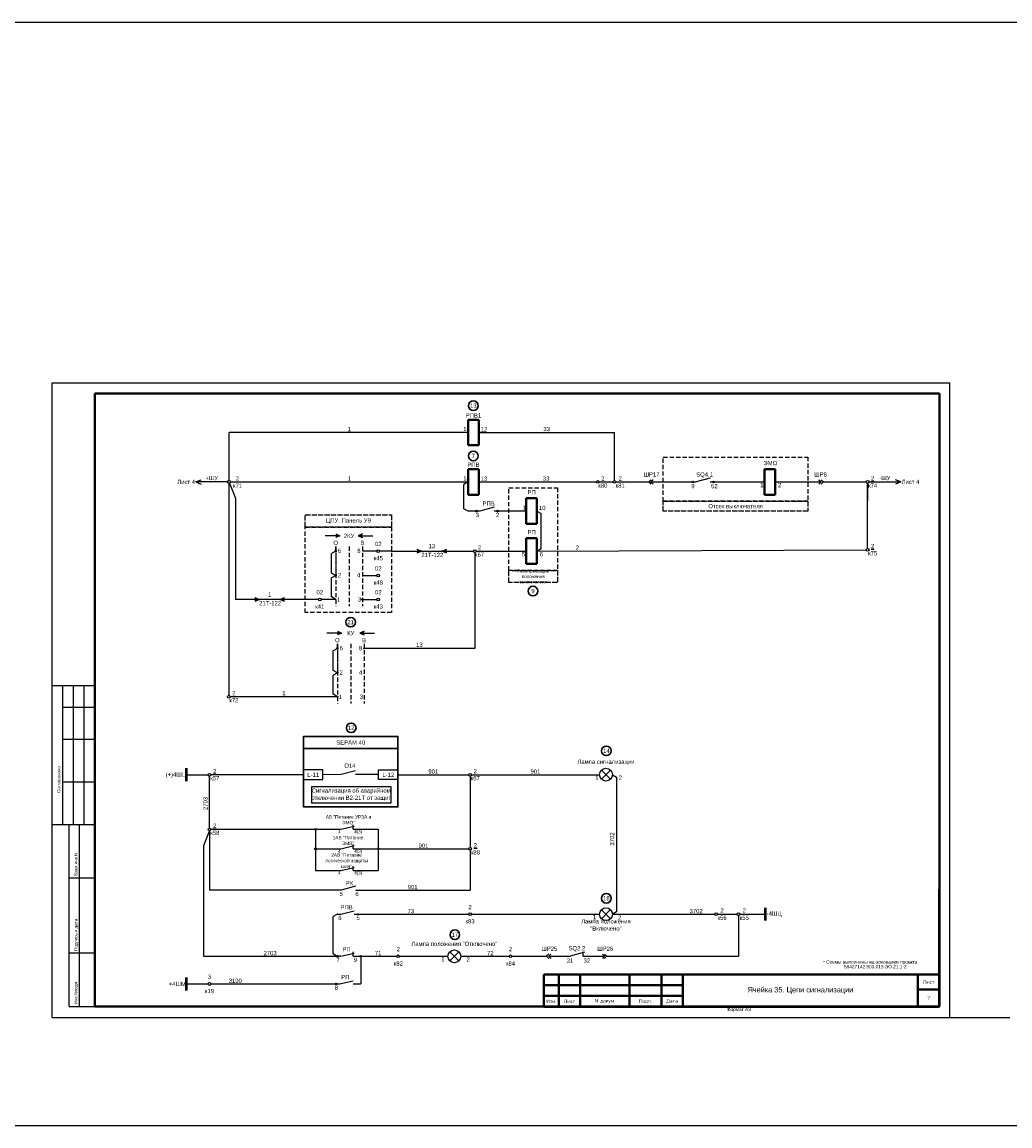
# Model space of a CAD drawing. Header units: millimetres. Extents: x 4897 to 12009, y -3017 to 2708.
# Tile 29 of 86: x 7713 to 8175, y -712 to -195. Entities that reach past the tile are written whole.
import ezdxf
from ezdxf.enums import TextEntityAlignment as Align

# ---------------------------------------------------------------- set-up
doc = ezdxf.new("R2010")
doc.units = ezdxf.units.MM
doc.linetypes.add('ACAD_ISO02W100', pattern=[15, 12, -3])
doc.linetypes.add('JIS_02_2.0', pattern=[3, 2, -1])
doc.layers.add('основная 0.5', color=7, linetype='Continuous', lineweight=50)
doc.styles.add('SIMPLEX', font='txt', dxfattribs={"height": 5})

msp = doc.modelspace()

# ---------------------------------------------------------------- hatches: boundary and pattern name
h = msp.add_hatch(color=7)
h.dxf.hatch_style = 1
h.paths.add_polyline_path([(8026.91, -410.19, 1), (8026.12, -410.19, 1)])
h = msp.add_hatch(color=7)
h.dxf.hatch_style = 1
h.paths.add_polyline_path([(8035.87, -410.19, -1), (8036.66, -410.19, -1)])
h = msp.add_hatch(color=7)
h.dxf.hatch_style = 1
h.paths.add_polyline_path([(7925.78, -423.83, 1), (7924.98, -423.83, 1)])
h = msp.add_hatch(color=7)
h.dxf.hatch_style = 1
h.paths.add_polyline_path([(7934.73, -423.83, -1), (7935.52, -423.83, -1)])
h = msp.add_hatch(color=256)
h.dxf.hatch_style = 1
h.paths.add_polyline_path([(7859.46, -436.23), (7861.46, -435.38), (7859.46, -434.52)])
h = msp.add_hatch(color=256)
h.dxf.hatch_style = 1
h.paths.add_polyline_path([(7871.96, -436.23), (7869.96, -435.38), (7871.96, -434.52)])
h = msp.add_hatch(color=256)
h.dxf.hatch_style = 1
h.paths.add_polyline_path([(7897.49, -443.5), (7899.71, -442.55), (7897.49, -441.6)])
h = msp.add_hatch(color=256)
h.dxf.hatch_style = 1
h.paths.add_polyline_path([(7911.41, -441.6), (7909.19, -442.55), (7911.41, -443.5)])
h = msp.add_hatch(color=256)
h.dxf.hatch_style = 1
h.paths.add_polyline_path([(7821.62, -466.11), (7823.84, -465.16), (7821.62, -464.21)])
h = msp.add_hatch(color=256)
h.dxf.hatch_style = 1
h.paths.add_polyline_path([(7835.54, -464.21), (7833.32, -465.16), (7835.54, -466.11)])
h = msp.add_hatch(color=256)
h.dxf.hatch_style = 1
h.paths.add_polyline_path([(7860.26, -481.78), (7862.26, -480.93), (7860.26, -480.07)])
h = msp.add_hatch(color=256)
h.dxf.hatch_style = 1
h.paths.add_polyline_path([(7872.76, -481.78), (7870.76, -480.93), (7872.76, -480.07)])
h = msp.add_hatch(color=256)
h.dxf.hatch_style = 1
h.paths.add_polyline_path([(7872.76, -487.88, 0.414214), (7872.54, -488.1, 0.414214), (7872.76, -488.32)])
h.paths.add_polyline_path([(7872.76, -487.88), (7872.76, -488.32, 0.414214), (7872.97, -488.1, 0.414214)])
h = msp.add_hatch(color=256)
h.dxf.hatch_style = 1
h.paths.add_polyline_path([(7860.26, -510.49, 0.414214), (7860.04, -510.7, 0.414214), (7860.26, -510.92)])
h.paths.add_polyline_path([(7860.26, -510.49), (7860.26, -510.92, 0.414214), (7860.48, -510.7, 0.414214)])
h = msp.add_hatch(color=256)
h.dxf.hatch_style = 1
h.paths.add_polyline_path([(7850.42, -572.77, 1), (7849.63, -572.77, 1)])
h = msp.add_hatch(color=256)
h.dxf.hatch_style = 1
h.paths.add_polyline_path([(7850.42, -581.91, 1), (7849.63, -581.91, 1)])
h = msp.add_hatch(color=256)
h.dxf.hatch_style = 1
h.paths.add_polyline_path([(7879.8, -581.91, 1), (7879.01, -581.91, 1)])
h = msp.add_hatch(color=256)
h.dxf.hatch_style = 1
h.paths.add_polyline_path([(7860.68, -612.51, 1), (7859.88, -612.51, 1)])
h = msp.add_hatch(color=256)
h.dxf.hatch_style = 1
h.paths.add_polyline_path([(7869.31, -612.51, -1), (7870.1, -612.51, -1)])
h = msp.add_hatch(color=256)
h.dxf.hatch_style = 1
h.paths.add_polyline_path([(7860.68, -632.21, 1), (7859.88, -632.21, 1)])
h = msp.add_hatch(color=256)
h.dxf.hatch_style = 1
h.paths.add_polyline_path([(7871.61, -632.21, 1), (7870.82, -632.21, 1)])
h = msp.add_hatch(color=256)
h.dxf.hatch_style = 1
h.paths.add_polyline_path([(7860.12, -645.15, 1), (7859.32, -645.15, 1)])

# ---------------------------------------------------------------- linework, layer by layer
for p, q in [((7726.79, -660.79), (7726.79, -363.74)), ((7726.79, -363.74), (8146.8, -363.74)), ((7726.79, -660.79), (7726.79, -363.74)), ((8146.8, -660.79), (8146.8, -363.74)), ((8146.8, -660.79), (8146.8, -363.74)), ((7809.56, -409.53), (7809.56, -387.03)), ((7921.42, -387.03), (7809.56, -387.03)), ((7929.92, -387.03), (7926.42, -387.03)), ((7926.42, -387.03), (7989.94, -387.03)), ((7989.94, -409.56), (7989.94, -387.03)), ((7794.07, -410.19), (7796.47, -409.11)), ((7808.89, -410.19), (7794.07, -410.19)), ((7794.07, -410.19), (7796.47, -411.27)), ((7809.47, -410.85), (7809.47, -510.05)), ((7809.81, -410.81), (7812.64, -417.81)), ((7810.22, -410.19), (7921.42, -410.19)), ((7921.42, -410.19), (7919.46, -411.33)), ((7919.49, -422.69), (7919.47, -411.32)), ((7926.42, -410.19), (7981.47, -410.19)), ((7982.73, -410.19), (7989.31, -410.19)), ((7990.57, -410.19), (8005.92, -410.19)), ((8006.95, -410.19), (8028.06, -410.19)), ((8034.72, -408.33), (8028.06, -410.19)), ((8034.72, -410.19), (8060.06, -410.19)), ((8065.06, -410.19), (8086.59, -410.19)), ((8087.63, -410.19), (8107.68, -410.19)), ((8108.34, -441.22), (8108.34, -410.86)), ((8108.34, -410.86), (8108.34, -418.95)), ((8109, -410.19), (8123.82, -410.19)), ((8123.82, -410.19), (8121.42, -409.11)), ((8123.82, -410.19), (8121.42, -411.27)), ((7812.64, -417.81), (7812.64, -465.16)), ((7921.46, -423.83), (7919.49, -422.69)), ((7933.59, -421.97), (7926.92, -423.83)), ((7926.92, -423.83), (7921.46, -423.83)), ((7948.62, -423.83), (7933.59, -423.83)), ((7953.62, -423.83), (7955.59, -424.98)), ((7955.59, -441.4), (7955.59, -424.98)), ((7861.46, -435.38), (7854.55, -435.38)), ((7859.46, -434.52), (7861.46, -435.38)), ((7861.46, -435.38), (7859.46, -436.23)), ((7871.96, -434.52), (7869.96, -435.38)), ((7869.96, -435.38), (7871.96, -436.23)), ((7869.96, -435.38), (7876.88, -435.38)), ((7859.46, -442.55), (7857.49, -443.7)), ((7857.49, -452.82), (7857.49, -443.7)), ((7859.46, -442.55), (7859.46, -440.39)), ((7878.78, -442.55), (7871.96, -442.55)), ((7885.58, -442.55), (7880.04, -442.55)), ((7897.49, -441.6), (7899.71, -442.55)), ((7899.71, -442.55), (7897.49, -443.5)), ((7909.19, -442.55), (7911.41, -441.6)), ((7911.41, -443.5), (7909.19, -442.55)), ((7924.51, -443.18), (7924.51, -488.1)), ((7925.14, -442.55), (7948.62, -442.55)), ((7953.62, -442.55), (7955.59, -441.4)), ((7953.62, -442.55), (8107.68, -441.89)), ((7859.46, -453.96), (7857.49, -452.82)), ((7859.46, -453.96), (7857.49, -455.1)), ((7871.96, -453.96), (7878.78, -453.96)), ((7857.5, -464.02), (7857.49, -455.1)), ((7821.62, -464.21), (7823.84, -465.16)), ((7833.32, -465.16), (7835.54, -464.21)), ((7859.47, -465.17), (7857.5, -464.02)), ((7823.84, -465.16), (7821.62, -466.11)), ((7851.38, -465.16), (7831.91, -465.16)), ((7835.54, -466.11), (7833.32, -465.16)), ((7859.47, -465.16), (7852.64, -465.16)), ((7871.96, -465.16), (7878.78, -465.16)), ((7860.26, -480.07), (7862.26, -480.93)), ((7872.76, -480.07), (7870.76, -480.93)), ((7862.26, -480.93), (7855.35, -480.93)), ((7862.26, -480.93), (7860.26, -481.78)), ((7870.76, -480.93), (7872.76, -481.78)), ((7870.76, -480.93), (7877.68, -480.93)), ((7860.26, -488.1), (7858.29, -489.24)), ((7858.29, -498.36), (7858.29, -489.24)), ((7860.26, -488.1), (7860.26, -485.94)), ((7924.51, -488.1), (7872.76, -488.1)), ((7860.26, -499.51), (7858.29, -498.36)), ((7860.26, -499.51), (7858.29, -500.65)), ((7858.3, -509.57), (7858.29, -500.65)), ((7746.79, -505.55), (7726.79, -505.55)), ((7731.79, -570.55), (7731.79, -505.55)), ((7736.79, -570.55), (7736.79, -505.55)), ((7741.79, -570.55), (7741.79, -505.55)), ((7860.27, -510.71), (7810.13, -510.71)), ((7860.27, -510.71), (7858.3, -509.57)), ((7731.79, -515.55), (7746.79, -515.55)), ((7731.79, -530.55), (7746.79, -530.55)), ((7789.52, -547.22), (7799.79, -547.22)), ((7844.45, -547.22), (7801.05, -547.22)), ((7861.99, -547.19), (7853.45, -547.22)), ((7868.66, -545.33), (7861.99, -547.19)), ((7879.57, -547.19), (7868.66, -547.19)), ((7888.57, -547.22), (7921.68, -547.22)), ((7922.94, -547.22), (7982.91, -547.22)), ((7932.68, -547.22), (7935.58, -547.22)), ((7731.79, -550.55), (7746.79, -550.55)), ((7800.42, -572.14), (7800.42, -547.85)), ((7922.31, -547.85), (7922.31, -581.28)), ((7990.89, -548.37), (7990.89, -611.37)), ((7726.79, -570.55), (7746.79, -570.55)), ((7734.79, -655.74), (7734.79, -570.55)), ((7739.67, -655.74), (7739.67, -570.55)), ((7800.42, -573.4), (7797.67, -580.46)), ((7800.42, -573.4), (7800.42, -601.3)), ((7801.05, -572.77), (7850.02, -572.77)), ((7850.02, -572.77), (7861.82, -572.77)), ((7850.02, -573.17), (7850.02, -581.91)), ((7867.61, -572.77), (7879.4, -572.77)), ((7879.4, -572.77), (7879.4, -581.91)), ((7797.67, -580.46), (7797.67, -632.21)), ((7850.02, -581.91), (7861.82, -581.91)), ((7850.02, -582.31), (7850.02, -592.11)), ((7861.82, -581.91), (7868.17, -580.39)), ((7867.61, -581.91), (7867.61, -579.82)), ((7867.61, -581.91), (7921.68, -581.91)), ((7879.4, -581.91), (7879.4, -592.11)), ((7922.31, -582.54), (7922.31, -601.3)), ((7850.02, -592.11), (7861.82, -592.11)), ((7861.82, -592.11), (7868.17, -590.59)), ((7867.61, -592.11), (7867.61, -590.01)), ((7867.61, -592.11), (7879.4, -592.11)), ((7734.79, -595.55), (7746.79, -595.55)), ((7861.99, -601.3), (7800.42, -601.3)), ((7868.66, -599.44), (7861.99, -601.3)), ((7868.66, -601.3), (7922.31, -601.3)), ((7859.94, -612.71), (7858.31, -613.65)), ((7858.31, -631.06), (7858.31, -613.65)), ((7860.68, -612.51), (7861.82, -612.51)), ((7868.17, -612.51), (7921.68, -612.51)), ((7922.94, -612.51), (7982.91, -612.51)), ((7988.91, -612.51), (8036.9, -612.51)), ((8038.16, -612.51), (8047.27, -612.51)), ((8047.9, -613.14), (8047.9, -632.21)), ((8048.53, -612.51), (8060.49, -612.51)), ((7975.89, -630.35), (7969.22, -632.21)), ((7975.22, -632.21), (7975.22, -630.17)), ((7734.79, -630.55), (7746.79, -630.55)), ((7797.67, -632.21), (7859.88, -632.21)), ((7859.88, -632.21), (7858.31, -631.06)), ((7861.82, -632.21), (7860.68, -632.21)), ((7867.61, -632.21), (7871.78, -632.21)), ((7871.78, -632.21), (7888.12, -632.21)), ((7889.38, -632.21), (7912, -632.21)), ((7918, -632.21), (7940.61, -632.21)), ((7941.87, -632.21), (7958.11, -632.21)), ((7959.14, -632.21), (7969.22, -632.21)), ((7975.22, -632.21), (7985.3, -632.21)), ((7986.33, -632.21), (8047.9, -632.21)), ((7801.08, -645.15), (7861.26, -645.15)), ((7867.61, -645.16), (7871.22, -645.15)), ((7734.79, -655.74), (7746.79, -655.74)), ((7726.79, -660.79), (8146.8, -660.79))]:
    msp.add_line(p, q)
at = {"lineweight": 40}
for p, q in [((7746.79, -368.74), (8141.89, -368.74)), ((8141.89, -368.74), (8141.89, -655.74)), ((7926.42, -381.03), (7921.42, -381.03)), ((7921.42, -381.03), (7921.42, -393.03)), ((7926.42, -393.03), (7926.42, -381.03)), ((7926.42, -393.03), (7921.42, -393.03)), ((7926.42, -404.19), (7921.42, -404.19)), ((7921.42, -404.19), (7921.42, -416.19)), ((7926.42, -416.19), (7926.42, -404.19)), ((8065.06, -404.19), (8060.06, -404.19)), ((8060.06, -404.19), (8060.06, -416.19)), ((8065.06, -416.19), (8065.06, -404.19)), ((7926.42, -416.19), (7921.42, -416.19)), ((7953.62, -417.83), (7948.62, -417.83)), ((7948.62, -417.83), (7948.62, -429.83)), ((7953.62, -429.83), (7953.62, -417.83)), ((8065.06, -416.19), (8060.06, -416.19)), ((7953.62, -429.83), (7948.62, -429.83)), ((7953.62, -436.55), (7948.62, -436.55)), ((7948.62, -436.55), (7948.62, -448.55)), ((7953.62, -448.55), (7953.62, -436.55)), ((7953.62, -448.55), (7948.62, -448.55)), ((7956.89, -640.74), (8021.89, -640.74)), ((7956.89, -645.74), (8021.89, -645.74)), ((8131.89, -640.74), (8131.89, -655.74)), ((7956.89, -650.74), (8021.89, -650.74)), ((8131.89, -647.74), (8141.89, -647.74)), ((7746.79, -655.74), (8141.89, -655.74))]:
    msp.add_line(p, q, dxfattribs=at)
at = {"linetype": 'Continuous', "lineweight": 40}
msp.add_line((7746.79, -368.74), (7746.79, -655.74), dxfattribs=at)
at = {"linetype": 'JIS_02_2.0'}
for p, q in [((7859.46, -440.39), (7859.46, -449.18)), ((7859.46, -440.39), (7859.46, -453.95)), ((7859.46, -444.18), (7859.46, -468.35)), ((7865.71, -440.39), (7865.71, -468.35)), ((7871.96, -440.39), (7871.96, -468.35)), ((7860.26, -485.94), (7860.26, -494.74)), ((7860.26, -485.94), (7860.26, -499.51)), ((7860.26, -489.74), (7860.26, -513.9)), ((7866.51, -485.94), (7866.51, -513.9)), ((7872.76, -485.94), (7872.76, -513.9))]:
    msp.add_line(p, q, dxfattribs=at)
at = {"color": 7}
for p, q in [((7885.58, -442.55), (7923.88, -442.55)), ((7846.5, -465.16), (7812.64, -465.16)), ((7988.91, -547.22), (7990.89, -548.37)), ((7861.82, -572.77), (7868.17, -571.25)), ((7867.61, -572.77), (7867.61, -570.68)), ((7861.82, -612.51), (7868.17, -610.99)), ((7990.89, -611.37), (7988.91, -612.51)), ((7867.61, -632.21), (7867.61, -630.11)), ((7861.82, -632.21), (7868.17, -630.69)), ((7789.52, -645.15), (7799.75, -645.15)), ((7789.72, -645.15), (7799.75, -645.15)), ((7861.26, -645.15), (7867.61, -643.63))]:
    msp.add_line(p, q, dxfattribs=at)
at = {"linetype": 'Continuous'}
for p, q in [((7746.79, -514.73), (7746.79, -534.73)), ((7746.79, -554.73), (7746.79, -574.73))]:
    msp.add_line(p, q, dxfattribs=at)
at = {"color": 1, "lineweight": 50}
for p, q in [((7789.52, -544.22), (7789.52, -550.22)), ((7789.52, -642.15), (7789.52, -648.15))]:
    msp.add_line(p, q, dxfattribs=at)
at = {"color": 2}
for p, q in [((7988.04, -549.34), (7983.79, -545.11)), ((7983.81, -549.36), (7988.02, -545.09))]:
    msp.add_line(p, q, dxfattribs=at)
at = {"color": 5, "lineweight": 50}
msp.add_line((8060.49, -615.51), (8060.49, -609.51), dxfattribs=at)
at = {"color": 1}
for p, q in [((7988.04, -614.63), (7983.79, -610.39)), ((7983.81, -614.65), (7988.02, -610.38)), ((8146.8, -660.79), (8174.91, -660.79))]:
    msp.add_line(p, q, dxfattribs=at)
at = {"color": 3}
for p, q in [((7917.12, -634.32), (7912.87, -630.09)), ((7912.89, -634.34), (7917.1, -630.07))]:
    msp.add_line(p, q, dxfattribs=at)
at = {"color": 9, "true_color": 0xd19cc7}
msp.add_lwpolyline([(5136.09, -194.91), (9658.66, -194.91), (9658.66, -711.61), (5136.09, -711.61)], close=True, dxfattribs=at)
at = {"color": 32, "linetype": 'JIS_02_2.0', "true_color": 0xcd6928}
for points in [[(8012.74, -398.52), (8080.4, -398.52), (8080.4, -419.23), (8012.74, -419.23)], [(7940.53, -412.89), (7963.2, -412.89), (7963.2, -451.57), (7940.53, -451.57)], [(7845.26, -431.29), (7885.58, -431.29), (7885.58, -471.35), (7845.26, -471.35)]]:
    msp.add_lwpolyline(points, close=True, dxfattribs=at)
for points in [[(8006.95, -409.16), (8005.92, -410.19), (8006.95, -411.23)], [(8007.98, -409.16), (8006.95, -410.19), (8007.98, -411.23)], [(8085.56, -409.16), (8086.59, -410.19), (8085.56, -411.23)], [(8086.59, -409.16), (8087.63, -410.19), (8086.59, -411.23)], [(7871.22, -632.21), (7871.22, -645.15)], [(7959.14, -631.17), (7958.11, -632.21), (7959.14, -633.24)], [(7960.18, -631.17), (7959.14, -632.21), (7960.18, -633.24)], [(7984.26, -631.17), (7985.3, -632.21), (7984.26, -633.24)], [(7985.3, -631.17), (7986.33, -632.21), (7985.3, -633.24)]]:
    msp.add_lwpolyline(points)
at = {"color": 32, "linetype": 'ACAD_ISO02W100', "ltscale": 0.2, "true_color": 0xcd6928}
for points in [[(8012.74, -419.23), (8012.74, -419.23), (8080.4, -419.23), (8080.4, -423.82), (8012.74, -423.82), (8012.74, -419.23)], [(7845.26, -425.61), (7845.26, -425.61), (7885.58, -425.61), (7885.58, -431.29), (7845.26, -431.29), (7845.26, -425.61)], [(7942.1, -451.57), (7942.1, -451.57), (7963.2, -451.57), (7963.2, -457.25), (7940.53, -457.25), (7940.53, -451.57)]]:
    msp.add_lwpolyline(points, dxfattribs=at)
at = {"color": 7, "const_width": 0.5}
for points in [[(7859.09, -442.55, -1), (7859.84, -442.55, -1)], [(7859.09, -453.95, -1), (7859.84, -453.95, -1)]]:
    msp.add_lwpolyline(points, format="xyb", close=True, dxfattribs=at)
at = {"const_width": 0.5}
for points in [[(7871.58, -465.16, 1), (7872.33, -465.16, 1)], [(7859.89, -488.1, -1), (7860.64, -488.1, -1)], [(7859.89, -499.51, -1), (7860.64, -499.51, -1)]]:
    msp.add_lwpolyline(points, format="xyb", close=True, dxfattribs=at)
at = {"lineweight": 30}
msp.add_lwpolyline([(7844.45, -529.3), (7844.45, -529.3), (7888.57, -529.3), (7888.57, -534.98), (7844.45, -534.98), (7844.45, -529.3)], dxfattribs=at)
msp.add_lwpolyline([(7844.45, -534.98), (7888.57, -534.98), (7888.57, -562.27), (7844.45, -562.27)], close=True, dxfattribs=at)
for points in [[(7844.45, -549.47), (7853.45, -549.47), (7853.45, -544.97), (7844.45, -544.97)], [(7888.57, -549.47), (7879.57, -549.47), (7879.57, -544.97), (7888.57, -544.97)], [(7848.14, -560.33), (7885.36, -560.33), (7885.36, -552.91), (7848.14, -552.91)]]:
    msp.add_lwpolyline(points, close=True)
for centre in [(7923.85, -374.47), (7923.85, -397.99), (7951.79, -461.26), (7866.44, -475.8), (7866.72, -525.28), (7986.12, -536.03), (7986.12, -605.06), (7915.21, -622.11)]:
    msp.add_circle(centre, 2.25, dxfattribs=at)
for centre, radius in [((7809.56, -410.19), 0.663), ((7982.1, -410.19), 0.629), ((7989.94, -410.19), 0.629), ((8108.34, -410.19), 0.663), ((7879.41, -442.55), 0.629), ((7924.51, -442.55), 0.629), ((8108.34, -441.88), 0.663), ((7879.41, -453.96), 0.629), ((7852.01, -465.16), 0.629), ((7872.76, -488.1), 0.217), ((7809.47, -510.71), 0.663), ((7860.26, -510.7), 0.217), ((7800.42, -547.22), 0.629), ((7922.31, -547.22), 0.629), ((7985.91, -547.22), 3), ((7800.42, -572.77), 0.629), ((7850.02, -572.77), 0.396), ((7850.02, -581.91), 0.396), ((7879.4, -581.91), 0.396), ((7922.31, -581.91), 0.629), ((7985.91, -612.51), 3), ((7922.31, -612.51), 0.629), ((8037.53, -612.51), 0.629), ((8047.9, -612.51), 0.629), ((7915, -632.21), 3), ((7860.28, -632.21), 0.396), ((7871.22, -632.21), 0.396), ((7888.75, -632.21), 0.629), ((7941.24, -632.21), 0.629), ((7800.42, -645.15), 0.663), ((7859.72, -645.15), 0.396)]:
    msp.add_circle(centre, radius)
at = {"color": 7}
for centre, radius in [((8026.52, -410.19), 0.396), ((8036.26, -410.19), 0.396), ((7925.38, -423.83), 0.396), ((7935.13, -423.83), 0.396), ((7879.41, -465.16), 0.629)]:
    msp.add_circle(centre, radius, dxfattribs=at)
at = {"layer": 'основная 0.5', "color": 0}
msp.add_line((8141.89, -655.74), (8141.89, -600.74), dxfattribs=at)
at = {"layer": 'основная 0.5', "lineweight": 40}
for p, q in [((7956.89, -640.74), (7956.89, -655.74)), ((7963.89, -655.74), (7963.89, -640.74)), ((7973.89, -655.74), (7973.89, -640.74)), ((7996.89, -655.74), (7996.89, -640.74)), ((8011.89, -655.74), (8011.89, -640.74)), ((8021.89, -655.74), (8021.89, -640.74)), ((8021.89, -640.74), (8141.89, -640.74))]:
    msp.add_line(p, q, dxfattribs=at)
at = {"layer": 'основная 0.5'}
msp.add_line((7956.89, -655.74), (8141.89, -655.74), dxfattribs=at)

# ---------------------------------------------------------------- texts
at = {"color": 7, "style": 'SIMPLEX'}
for s, p in [('11', (7919.16, -386.4)), ('12', (7927.36, -386.47)), ('14', (7919.16, -409.56)), ('13', (7927.36, -409.63)), ('SQ4.1', (8028.15, -407.68)), ('9', (8025.83, -413.11)), ('52', (8035.09, -413.12)), ('1', (8058.08, -412.65)), ('2', (8066.4, -412.65)), ('РПВ', (7928.19, -421.32)), ('1', (7946.88, -423.2)), ('10', (7954.56, -423.27)), ('3', (7924.93, -426.63)), ('2', (7934.47, -426.64)), ('5', (7946.64, -445)), ('6', (7954.95, -445)), ('1', (7980.87, -549.57)), ('2', (7991.85, -549.58)), ('5', (7861.25, -604.04)), ('6', (7868.68, -604.05)), ('6', (7860.67, -615.18)), ('5', (7869.17, -615.21)), ('1', (7979.8, -614.86)), ('2', (7991.59, -615.06)), ('SQ2.2', (7968.42, -629.44)), ('7', (7859.84, -634.89)), ('9', (7867.89, -634.81)), ('1', (7908.88, -634.56)), ('2', (7920.68, -634.76)), ('31', (7967.54, -635.2)), ('32', (7975.43, -635.22)), ('8', (7859.02, -647.94))]:
    msp.add_text(s, height=2, rotation=360, dxfattribs=at).set_placement(p)
at = {"style": 'SIMPLEX'}
for p in [(7904.66, -445.33), (7828.79, -467.94)]:
    msp.add_text('21Т-122', height=2, rotation=360, dxfattribs=at).set_placement(p, align=Align.CENTER)
at = {"linetype": 'Continuous', "style": 'SIMPLEX'}
for s, p in [('Согласовано', (7730.62, -555.67)), ('Взам.инв.N', (7738.62, -594.67)), ('Подпись и дата', (7738.62, -629.67)), ('Инв.Nподл.', (7738.62, -654.67))]:
    msp.add_text(s, height=1.5, rotation=90, dxfattribs=at).set_placement(p)
at = {"style": 'SIMPLEX'}
for s, height, p in [('4', 1.5, (7860.62, -574.66)), ('4(3)', 1.5, (7868.16, -574.61)), ('4', 1.5, (7860.62, -583.81)), ('4(3)', 1.5, (7868.16, -583.76)), ('4', 1.5, (7860.62, -594)), ('4(3)', 1.5, (7868.16, -593.95)), ('РК', 2, (7864.17, -598.96))]:
    msp.add_text(s, height=height, dxfattribs=at).set_placement(p)
at = {"attachment_point": 5, "style": 'SIMPLEX'}
for s, insert, char_height, width in [('13', (7923.85, -374.47), 2, 4.3874), ('7', (7923.85, -397.99), 2, 4.3874), ('ЭМО', (8062.83, -401.34), 2, 14.9462), ('РП', (7951.12, -433.73), 2, 5), ('Реле фиксации положения выключателя', (7951.86, -454.41), 1.5, 22.6735), ('9', (7951.79, -461.26), 2, 4.3874), ('21', (7866.44, -475.8), 2, 4.3874), ('12', (7866.72, -525.28), 2, 4.3874), ('14', (7986.12, -536.03), 2, 4.3874), ('1АВ "Питание ЭМВ"', (7865.22, -577.99), 1.6, 18.4822), ('2АВ "Питание логической защиты шин"', (7864.53, -587.45), 1.6, 24.4338), ('18', (7986.12, -605.06), 2, 4.3874), ('17', (7915.21, -622.11), 2, 4.3874), ('ШР26', (7985.59, -628.67), 2, 4.3874)]:
    msp.add_mtext(s, dxfattribs=dict(at, insert=insert, char_height=char_height, width=width))
at = {"color": 7, "attachment_point": 5, "style": 'SIMPLEX'}
for s, insert, char_height, width in [('РПВ1', (7923.92, -379.03), 2, 9), ('1', (7865.82, -385.41), 2, 9), ('33', (7958.18, -385.41), 2, 9), ('РПВ', (7923.92, -402.15), 2, 9), ('+ШУ', (7801.48, -408.35), 2, 9.0099), ('2\\Pк71', (7813.54, -410.24), 2, 9), ('1', (7865.82, -408.57), 2, 9), ('33', (7957.87, -408.57), 2, 9), ('2\\Pк80', (7984.46, -410.19), 2, 4.297), ('2\\Pк81', (7992.57, -410.19), 2, 9), ('ШР17', (8007.24, -406.65), 2, 9), ('ШР8', (8086.31, -406.65), 2, 9), ('\\pt8;{\\L2\\P}к74', (8110.69, -410.19), 2, 9), ('-ШУ', (8116.41, -408.35), 2, 9.0099), ('Лист 4', (7789.49, -410.19), 2, 9.0099), ('Лист 4', (8128.41, -410.19), 2, 9.0099), ('РП', (7951.12, -415.01), 2, 9), ('Отсек выключателя ', (8046.57, -421.52), 2, 67.6608), ('ЦПУ. Панель У9', (7865.42, -428.45), 2, 40.3169), ('О', (7859.46, -438.68), 2, 9), ('2КУ', (7865.72, -435.43), 2, 9), ('В', (7871.95, -438.68), 2, 9), ('02\\P\\Pк45', (7879.41, -442.55), 2, 9), ('13', (7904.45, -440.23), 2, 9), ('\\pt8;{\\L2\\P}к75', (8110.69, -441.88), 2, 9), ('6', (7861.23, -442.4), 2, 9), ('8', (7870.33, -442.41), 2, 9), ('2\\Pк67', (7926.77, -442.55), 2, 9), ('2', (7972.57, -440.92), 2, 6.6478), ('02\\P\\Pк48', (7879.41, -453.96), 2, 9), ('2', (7861.23, -453.81), 2, 9), ('4', (7870.19, -453.81), 2, 9), ('1', (7828.58, -462.84), 2, 9), ('02\\P\\Pк41', (7852.01, -465.16), 2, 9), ('1', (7860.82, -465.22), 2, 9), ('3', (7870.71, -465.16), 2, 9), ('02\\P\\Pк43', (7879.41, -465.16), 2, 9), ('КУ', (7866.52, -480.91), 2, 9), ('О', (7860.26, -484.23), 2, 9), ('В', (7872.75, -484.23), 2, 9), ('13', (7898.63, -486.37), 2, 9), ('6', (7862.03, -487.96), 2, 9), ('8', (7871.13, -487.97), 2, 9), ('2', (7862.03, -499.36), 2, 9), ('4', (7871.13, -499.37), 2, 9), ('2{\\L\\P\\pt8;}к72', (7811.82, -510.71), 2, 9), ('1', (7835.2, -508.98), 2, 9), ('1', (7861.62, -510.77), 2, 9), ('3', (7871.51, -510.72), 2, 9), ('{\\C256;SEPAM 40}', (7866.51, -532.14), 2, 44.125), ('О14', (7866.11, -542.99), 2, 9), ('Лампа сигнализации', (7985.91, -541.41), 2, 42.2076), ('(+)4ШЦ', (7784.69, -547.45), 2, 9.6555), ('{\\L2}\\Pк57', (7802.91, -547.22), 2, 9), ('L-11', (7848.95, -547.22), 2, 9), ('L-12', (7884.07, -547.22), 2, 9), ('901', (7905.13, -545.76), 2, 9), ('2\\Pк87', (7924.75, -547.22), 2, 9), ('901', (7952.93, -545.76), 2, 9), ('Сигнализация об аварийном отключении В2-21Т от защит', (7866.75, -556.62), 2, 37.2194), ('АВ "Питание УРЗА и ЭМО"', (7865.45, -568.29), 1.6, 22.9244), ('{\\L2}\\Pк58', (7802.91, -572.77), 2, 9), ('901', (7900.54, -580.45), 2, 9), ('{\\L2\\P}к88', (7924.82, -581.91), 2, 9), ('901', (7895.49, -599.83), 2, 9), ('РПВ', (7864.53, -609.28), 2, 9), ('2\\P\\Pк83', (7922.31, -612.51), 2, 9), ('2\\Pк56', (8040.24, -612.51), 2, 9), ('2\\Pк55', (8050.61, -612.51), 2, 9), ('73', (7894.63, -611.05), 2, 9), ('Лампа положения "Включено"', (7985.91, -617.53), 2, 31.3878), ('3702', (8028.11, -611.04), 2, 4.8313), ('-4ШЦ', (8064.65, -612.51), 2, 8.3206), ('Лампа положения "Отключено"', (7915, -626.39), 2, 36.8535), ('2703', (7828.77, -630.74), 2, 9), ('РП', (7864.53, -628.97), 2, 3.0895), ('71', (7879.3, -630.74), 2, 9), ('2\\P\\Pк82', (7888.75, -632.21), 2, 9), ('72', (7931.79, -630.74), 2, 9), ('2\\P\\Pк84', (7941.24, -632.21), 2, 9), ('ШР25', (7959.43, -628.67), 2, 9), ('РП', (7863.97, -641.92), 2, 3.0895), ('+4ШМ', (7785.35, -645.15), 2, 8.3481), ('3\\P\\pt10;\\P\\pt8;к19', (7800.42, -645.15), 2, 9), ('3100', (7812.49, -643.68), 2, 9)]:
    msp.add_mtext(s, dxfattribs=dict(at, insert=insert, char_height=char_height, width=width))
at = {"color": 7, "insert": (7798.52, -560.66), "char_height": 2, "width": 9, "attachment_point": 5, "rotation": 90, "style": 'SIMPLEX'}
msp.add_mtext('2703', dxfattribs=at)
at = {"insert": (7988.79, -577.3), "char_height": 2, "width": 4.3874, "attachment_point": 5, "rotation": 90, "style": 'SIMPLEX'}
msp.add_mtext('3702', dxfattribs=at)
at = {"lineweight": 35, "attachment_point": 5, "line_spacing_factor": 0.8, "style": 'SIMPLEX'}
for s, insert, char_height, width in [('\\pi-4.8,l6.4,t6.4;*^IСхемы выполнены на основании проекта 59427142.903.015.ЭО.21.1-2', (8108.75, -635.97), 1.6, 63.8409), ('{\\Fromans|c204;Лист}', (8136.89, -644.24), 1.6, 10), ('Ячейка 35. Цепи сигнализации', (8076.89, -648.24), 2.5, 110), ('{\\Fromans|c204;7}', (8136.89, -651.74), 1.6, 10), ('{\\Fromans|c204;Изм.}', (7960.39, -653.24), 1.6, 7), ('{\\Fromans|c204;Лист}', (7968.89, -653.24), 1.6, 10), ('{\\Fromans|c0;N \\Fromans|c204;докум.}', (7985.39, -653.24), 1.6, 23), ('{\\Fromans|c204;Подп.}', (8004.39, -653.24), 1.6, 15), ('{\\Fromans|c204;Дата}', (8016.89, -653.24), 1.6, 10)]:
    msp.add_mtext(s, dxfattribs=dict(at, insert=insert, char_height=char_height, width=width))
at = {"lineweight": 30, "insert": (8042.49, -656.26), "char_height": 1.6, "attachment_point": 1, "style": 'SIMPLEX'}
msp.add_mtext_dynamic_manual_height_columns('Формат А3', width=45.8537, gutter_width=12.5, heights=[0], dxfattribs=at)

doc.saveas('drawing.dxf')
